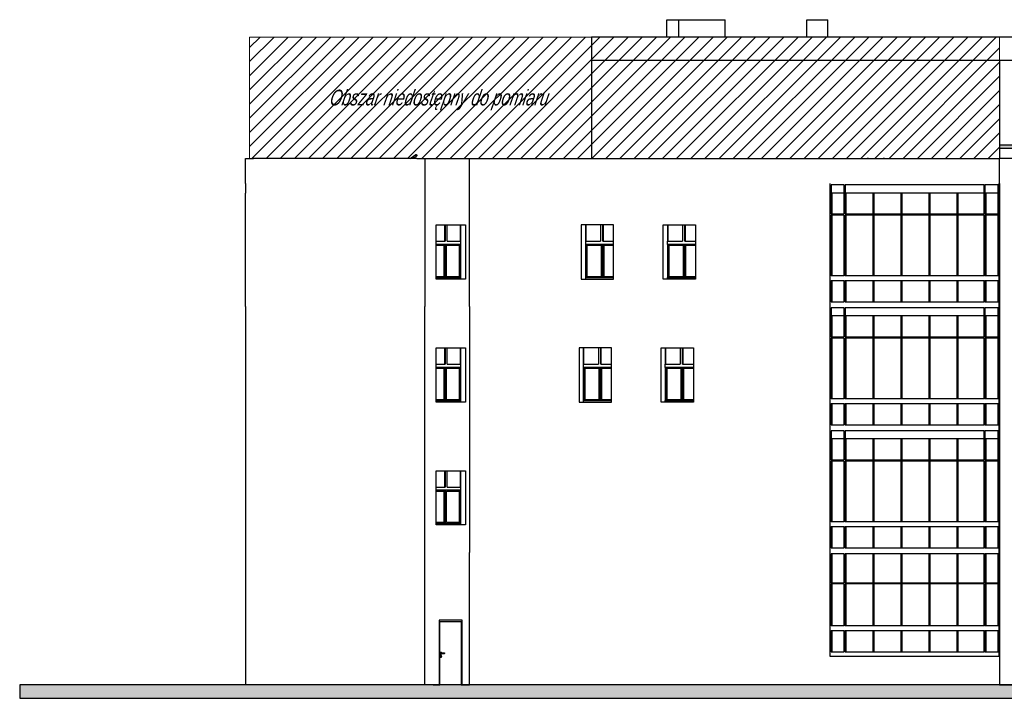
# Model space of a CAD drawing. Header units: millimetres. Extents: x -175445 to -20415, y -559200 to 231527.
# Tile 1 of 256: x -162998 to -131773, y -559200 to -537671. Entities that reach past the tile are written whole.
import ezdxf
from ezdxf import colors
from ezdxf.entities.mleader import LeaderData, LeaderLine
from ezdxf.math import Vec2, Vec3

# ---------------------------------------------------------------- set-up
doc = ezdxf.new("R2010")
doc.units = ezdxf.units.MM
doc.header["$MEASUREMENT"] = 0
doc.layers.add('Linia', color=7, linetype='Continuous')
doc.layers.add('Wypełnienie', color=7, linetype='Continuous')
doc.layers.add('PAB - opisy ogólne', color=7, linetype='Continuous', lineweight=18)
doc.layers.add('PAB - widokowe', color=7, linetype='Continuous', lineweight=18)
doc.styles.add('ROMANS-ITALIC', font='ariali.ttf', dxfattribs={"width": 0.7, "oblique": 12})

msp = doc.modelspace()

# ---------------------------------------------------------------- hatches: boundary and pattern name
at = {"layer": 'PAB - widokowe'}
h = msp.add_hatch(dxfattribs=at)
h.set_pattern_fill('ANSI31', color=253, scale=100)
h.set_pattern_definition([(45, (-343413.76, -864105.1), (-224.5064, 224.5064), [])])
h.paths.add_polyline_path([(-131926.804, -538221.482), (-155709.287, -538221.482), (-155709.287, -542071.482), (-131926.804, -542071.482)])
at = {"layer": 'Wypełnienie', "linetype": 'Continuous', "lineweight": 0}
h = msp.add_hatch(color=255, dxfattribs=at)
h.paths.add_polyline_path([(-126581.848, -541754.203), (-126581.848, -541636.661), (-57936.798, -541636.661), (-57936.798, -541754.203)])
h.paths.add_polyline_path([(-131418.329, -541636.661), (-126581.848, -541636.661), (-126581.848, -541754.203), (-131418.329, -541754.203)])
h.paths.add_polyline_path([(-131418.329, -541754.203), (-131926.804, -541754.203), (-131926.804, -541636.661), (-131418.329, -541636.661)])
at = {"layer": 'Wypełnienie', "linetype": 'Continuous'}
msp.add_hatch(color=256, dxfattribs=at).paths.add_polyline_path([(-52910.059, -558771.482), (-162997.877, -558771.482), (-162997.877, -559199.779), (-52910.059, -559199.779)])

# ---------------------------------------------------------------- linework, layer by layer
at = {"layer": 'Linia'}
for p, q in [((-142471.868, -537671.482), (-142095.412, -537671.482)), ((-142471.868, -538221.482), (-142471.868, -537671.482)), ((-142095.412, -537671.482), (-140625.412, -537671.482)), ((-142095.412, -538221.482), (-142095.412, -537671.482)), ((-140625.412, -538221.482), (-140625.412, -537671.482)), ((-138036.848, -537671.482), (-137366.848, -537671.482)), ((-138036.848, -538221.482), (-138036.848, -537671.482)), ((-137366.848, -538221.482), (-137366.848, -537671.482)), ((-132329.245, -538221.482), (-144865.393, -538221.482)), ((-144865.393, -538221.482), (-144865.393, -538671.482)), ((-86906.849, -538221.482), (-132329.245, -538221.482)), ((-144865.393, -538671.482), (-144865.393, -538971.482)), ((-132329.245, -538971.482), (-144865.393, -538971.482)), ((-86906.849, -538971.482), (-132329.245, -538971.482)), ((-150611.575, -542071.482), (-150507.197, -542000.824)), ((-150494.876, -542021.482), (-150531.807, -542021.482)), ((-150531.807, -542071.482), (-150531.807, -542021.482)), ((-150507.197, -542000.824), (-150433.336, -541950.824)), ((-150489.362, -542021.482), (-150494.876, -542021.482)), ((-150494.876, -542071.482), (-150494.876, -542021.482)), ((-150468.309, -542034.877), (-150405.178, -541992.141)), ((-150454.429, -542071.482), (-150454.429, -542025.481)), ((-150437.987, -541962.925), (-150437.013, -541955.671)), ((-150436.11, -541971.482), (-150437.987, -541962.925)), ((-150437.013, -541955.671), (-150433.336, -541950.824)), ((-150431.667, -541980.039), (-150436.11, -541971.482)), ((-150433.336, -541950.824), (-150427.515, -541949.122)), ((-150425.335, -541987.294), (-150431.667, -541980.039)), ((-150427.515, -541949.122), (-150420.437, -541950.824)), ((-150418.077, -541992.141), (-150425.335, -541987.294)), ((-150420.437, -541950.824), (-150413.179, -541955.671)), ((-150410.999, -541993.843), (-150418.077, -541992.141)), ((-150413.179, -541955.671), (-150406.846, -541962.925)), ((-150405.178, -541992.141), (-150410.999, -541993.843)), ((-150406.846, -541962.925), (-150402.403, -541971.482)), ((-150401.5, -541987.294), (-150405.178, -541992.141)), ((-150402.403, -541971.482), (-150400.526, -541980.039)), ((-150400.526, -541980.039), (-150401.5, -541987.294)), ((-155834.851, -542071.482), (-155583.723, -542071.482)), ((-155834.851, -542871.482), (-155834.851, -542071.482)), ((-150398.845, -542071.482), (-155583.723, -542071.482)), ((-150398.845, -542071.482), (-150147.717, -542071.482)), ((-150147.717, -542071.482), (-148729.479, -542071.482)), ((-150147.717, -542071.482), (-150147.717, -542871.482)), ((-148729.479, -542871.482), (-148729.479, -542071.482)), ((-148729.479, -542071.482), (-131926.804, -542071.482)), ((-131926.804, -542871.482), (-131926.804, -542071.482)), ((-130636.849, -542071.482), (-131926.804, -542071.482)), ((-155834.851, -542871.482), (-155834.851, -543171.482)), ((-150147.717, -542871.482), (-150147.717, -543171.482)), ((-148729.479, -546771.482), (-148729.479, -542871.482)), ((-137298.021, -542911.482), (-137298.021, -542871.482)), ((-137298.021, -546621.482), (-137298.021, -542911.482)), ((-137268.476, -542911.482), (-137268.476, -543831.482)), ((-136854.854, -542911.482), (-137268.476, -542911.482)), ((-136854.854, -543831.482), (-136854.854, -542911.482)), ((-136825.31, -542911.482), (-136825.31, -543831.482)), ((-132415.803, -542911.482), (-136825.31, -542911.482)), ((-132415.803, -543831.482), (-132415.803, -542911.482)), ((-132386.259, -542911.482), (-132386.259, -543831.482)), ((-131972.637, -542911.482), (-132386.259, -542911.482)), ((-131972.637, -543831.482), (-131972.637, -542911.482)), ((-131943.093, -542871.482), (-131943.093, -542911.482)), ((-131943.093, -542911.482), (-131943.093, -546621.482)), ((-131942.926, -542911.482), (-131943.093, -542911.482)), ((-131926.804, -542871.482), (-131926.804, -543171.482)), ((-155832.459, -546771.482), (-155832.459, -543171.482)), ((-150145.156, -543171.482), (-150147.717, -543171.482)), ((-150145.156, -543171.482), (-150145.156, -546771.482)), ((-136854.854, -543171.482), (-137264.401, -543171.482)), ((-137228.029, -543831.482), (-137228.029, -543171.482)), ((-132415.803, -543171.482), (-136821.235, -543171.482)), ((-136784.862, -543831.482), (-136784.862, -543171.482)), ((-135940.911, -543171.482), (-135940.911, -543831.482)), ((-135918.753, -543831.482), (-135918.753, -543171.482)), ((-135898.529, -543831.482), (-135898.529, -543171.482)), ((-135054.578, -543171.482), (-135054.578, -543831.482)), ((-135032.42, -543831.482), (-135032.42, -543171.482)), ((-135012.196, -543831.482), (-135012.196, -543171.482)), ((-134168.245, -543171.482), (-134168.245, -543831.482)), ((-134146.087, -543831.482), (-134146.087, -543171.482)), ((-134125.863, -543831.482), (-134125.863, -543171.482)), ((-133281.912, -543171.482), (-133281.912, -543831.482)), ((-133259.754, -543831.482), (-133259.754, -543171.482)), ((-133239.53, -543831.482), (-133239.53, -543171.482)), ((-131972.637, -543171.482), (-132382.184, -543171.482)), ((-132345.811, -543831.482), (-132345.811, -543171.482)), ((-131926.804, -543171.482), (-131926.809, -546771.482)), ((-137268.476, -543831.482), (-136854.854, -543831.482)), ((-136854.854, -543871.482), (-137268.476, -543871.482)), ((-137268.476, -543871.482), (-137268.476, -545796.482)), ((-137228.029, -545796.482), (-137228.029, -543871.482)), ((-136854.854, -545796.482), (-136854.854, -543871.482)), ((-136825.31, -543831.482), (-132415.803, -543831.482)), ((-132415.803, -543871.482), (-136825.31, -543871.482)), ((-136825.31, -543871.482), (-136825.31, -545796.482)), ((-136784.862, -545796.482), (-136784.862, -543871.482)), ((-135940.911, -543871.482), (-135940.911, -545796.482)), ((-135918.753, -545796.482), (-135918.753, -543871.482)), ((-135898.529, -545796.482), (-135898.529, -543871.482)), ((-135054.578, -543871.482), (-135054.578, -545796.482)), ((-135032.42, -545796.482), (-135032.42, -543871.482)), ((-135012.196, -545796.482), (-135012.196, -543871.482)), ((-134168.245, -543871.482), (-134168.245, -545796.482)), ((-134146.087, -545796.482), (-134146.087, -543871.482)), ((-134125.863, -545796.482), (-134125.863, -543871.482)), ((-133281.912, -543871.482), (-133281.912, -545796.482)), ((-133259.754, -545796.482), (-133259.754, -543871.482)), ((-133239.53, -545796.482), (-133239.53, -543871.482)), ((-132415.803, -545796.482), (-132415.803, -543871.482)), ((-132386.259, -543831.482), (-131972.637, -543831.482)), ((-131972.637, -543871.482), (-132386.259, -543871.482)), ((-132386.259, -543871.482), (-132386.259, -545796.482)), ((-132345.811, -545796.482), (-132345.811, -543871.482)), ((-131972.637, -545796.482), (-131972.637, -543871.482)), ((-149794.608, -545901.482), (-149794.608, -544181.482)), ((-149794.608, -544181.482), (-148857.564, -544181.482)), ((-149518.594, -544701.482), (-149518.594, -544181.482)), ((-149507.515, -544181.482), (-149507.515, -544701.482)), ((-149440.101, -544701.482), (-149440.101, -544181.482)), ((-149016.365, -544701.482), (-149016.365, -544181.482)), ((-149005.286, -544701.482), (-149005.286, -544181.482)), ((-148857.564, -544181.482), (-148857.564, -545901.482)), ((-145190.298, -544181.482), (-145190.298, -545901.482)), ((-144163.628, -544181.482), (-145190.298, -544181.482)), ((-145055.471, -544181.482), (-145055.471, -544701.482)), ((-145045.359, -544181.482), (-145045.359, -544701.482)), ((-144579.067, -544181.482), (-144579.067, -544701.482)), ((-144505.206, -544701.482), (-144505.206, -544181.482)), ((-144495.094, -544181.482), (-144495.094, -544701.482)), ((-144163.628, -545901.482), (-144163.628, -544181.482)), ((-142590.387, -544181.482), (-141563.718, -544181.482)), ((-142590.387, -545901.482), (-142590.387, -544181.482)), ((-142455.561, -544181.482), (-142455.561, -544701.482)), ((-142445.449, -544181.482), (-142445.449, -544701.482)), ((-141979.157, -544181.482), (-141979.157, -544701.482)), ((-141905.296, -544701.482), (-141905.296, -544181.482)), ((-141895.184, -544181.482), (-141895.184, -544701.482)), ((-141563.718, -544181.482), (-141563.718, -545901.482)), ((-149794.608, -544701.482), (-149507.515, -544701.482)), ((-149005.286, -544801.482), (-149794.608, -544801.482)), ((-149794.608, -544826.482), (-149525.98, -544826.482)), ((-149537.059, -545826.482), (-149537.059, -544826.482)), ((-149525.98, -544826.482), (-149525.98, -545826.482)), ((-149492.273, -544826.482), (-149492.273, -544801.482)), ((-149492.273, -545826.482), (-149492.273, -544826.482)), ((-149458.567, -545826.482), (-149458.567, -544826.482)), ((-149458.567, -544826.482), (-149040.605, -544826.482)), ((-149440.101, -544701.482), (-149005.286, -544701.482)), ((-149051.684, -545826.482), (-149051.684, -544826.482)), ((-149040.605, -544826.482), (-149040.605, -545826.482)), ((-149023.751, -545851.482), (-149023.751, -544801.482)), ((-149005.286, -544801.482), (-149005.286, -544701.482)), ((-149005.286, -545851.482), (-149005.286, -544801.482)), ((-145055.471, -544701.482), (-144579.067, -544701.482)), ((-145055.471, -544701.482), (-145055.471, -544801.482)), ((-145055.471, -544801.482), (-145055.471, -545851.482)), ((-144163.628, -544801.482), (-145055.471, -544801.482)), ((-145038.618, -545851.482), (-145038.618, -544801.482)), ((-145020.153, -545826.482), (-145020.153, -544826.482)), ((-145020.153, -544826.482), (-144562.214, -544826.482)), ((-145010.041, -544826.482), (-145010.041, -545826.482)), ((-144562.214, -544826.482), (-144562.214, -545826.482)), ((-144525.283, -544801.482), (-144525.283, -544826.482)), ((-144525.283, -544826.482), (-144525.283, -545826.482)), ((-144505.206, -544701.482), (-144163.628, -544701.482)), ((-144488.353, -545826.482), (-144488.353, -544826.482)), ((-144488.353, -544826.482), (-144163.628, -544826.482)), ((-144478.241, -544826.482), (-144478.241, -545826.482)), ((-142455.561, -544701.482), (-141979.157, -544701.482)), ((-142455.561, -544801.482), (-142455.561, -544701.482)), ((-142455.561, -544801.482), (-142455.561, -545851.482)), ((-141563.718, -544801.482), (-142455.561, -544801.482)), ((-142438.708, -545851.482), (-142438.708, -544801.482)), ((-142420.242, -545826.482), (-142420.242, -544826.482)), ((-142420.242, -544826.482), (-141962.304, -544826.482)), ((-142410.131, -544826.482), (-142410.131, -545826.482)), ((-141962.304, -544826.482), (-141962.304, -545826.482)), ((-141925.373, -544801.482), (-141925.373, -544826.482)), ((-141925.373, -544826.482), (-141925.373, -545826.482)), ((-141905.296, -544701.482), (-141563.718, -544701.482)), ((-141888.443, -545826.482), (-141888.443, -544826.482)), ((-141888.443, -544826.482), (-141563.718, -544826.482)), ((-141878.331, -544826.482), (-141878.331, -545826.482)), ((-136854.854, -545796.482), (-137268.476, -545796.482)), ((-132415.803, -545796.482), (-136825.31, -545796.482)), ((-131972.637, -545796.482), (-132386.259, -545796.482)), ((-149525.98, -545826.482), (-149794.608, -545826.482)), ((-149794.608, -545851.482), (-149005.286, -545851.482)), ((-148857.564, -545901.482), (-149794.608, -545901.482)), ((-149492.273, -545851.482), (-149492.273, -545826.482)), ((-149040.605, -545826.482), (-149458.567, -545826.482)), ((-149005.286, -545901.482), (-149005.286, -545851.482)), ((-145190.298, -545901.482), (-144163.628, -545901.482)), ((-145055.471, -545851.482), (-144163.628, -545851.482)), ((-145055.471, -545851.482), (-145055.471, -545901.482)), ((-144562.214, -545826.482), (-145020.153, -545826.482)), ((-144525.283, -545826.482), (-144525.283, -545851.482)), ((-144163.628, -545826.482), (-144488.353, -545826.482)), ((-141563.718, -545901.482), (-142590.387, -545901.482)), ((-142455.561, -545851.482), (-141563.718, -545851.482)), ((-142455.561, -545901.482), (-142455.561, -545851.482)), ((-141962.304, -545826.482), (-142420.242, -545826.482)), ((-141925.373, -545826.482), (-141925.373, -545851.482)), ((-141563.718, -545826.482), (-141888.443, -545826.482)), ((-137268.476, -545946.482), (-136854.854, -545946.482)), ((-137268.476, -545946.482), (-137268.476, -546621.482)), ((-137228.029, -546621.482), (-137228.029, -545946.482)), ((-136854.854, -546621.482), (-136854.854, -545946.482)), ((-136825.31, -545946.482), (-132415.803, -545946.482)), ((-136825.31, -545946.482), (-136825.31, -546621.482)), ((-136784.862, -546621.482), (-136784.862, -545946.482)), ((-135940.911, -545946.482), (-135940.911, -546621.482)), ((-135918.753, -546621.482), (-135918.753, -545946.482)), ((-135898.529, -546621.482), (-135898.529, -545946.482)), ((-135054.578, -545946.482), (-135054.578, -546621.482)), ((-135032.42, -546621.482), (-135032.42, -545946.482)), ((-135012.196, -546621.482), (-135012.196, -545946.482)), ((-134168.245, -545946.482), (-134168.245, -546621.482)), ((-134146.087, -546621.482), (-134146.087, -545946.482)), ((-134125.863, -546621.482), (-134125.863, -545946.482)), ((-133281.912, -545946.482), (-133281.912, -546621.482)), ((-133259.754, -546621.482), (-133259.754, -545946.482)), ((-133239.53, -546621.482), (-133239.53, -545946.482)), ((-132415.803, -546621.482), (-132415.803, -545946.482)), ((-132386.259, -545946.482), (-131972.637, -545946.482)), ((-132386.259, -545946.482), (-132386.259, -546621.482)), ((-132345.811, -546621.482), (-132345.811, -545946.482)), ((-131972.637, -546621.482), (-131972.637, -545946.482)), ((-137298.021, -546771.482), (-137298.021, -546621.482)), ((-137268.476, -546621.482), (-136854.854, -546621.482)), ((-136825.31, -546621.482), (-132415.803, -546621.482)), ((-132386.259, -546621.482), (-131972.637, -546621.482)), ((-131943.093, -546621.482), (-131943.093, -546771.482)), ((-155832.459, -546771.482), (-155832.459, -550671.482)), ((-150145.156, -550671.482), (-150145.156, -546771.482)), ((-148729.479, -546771.482), (-148729.479, -550671.482)), ((-137298.027, -546811.482), (-137298.027, -546771.482)), ((-137298.027, -550521.482), (-137298.027, -546811.482)), ((-137268.483, -546811.482), (-137268.483, -547731.482)), ((-136854.861, -546811.482), (-137268.483, -546811.482)), ((-136854.861, -547731.482), (-136854.861, -546811.482)), ((-136825.317, -546811.482), (-136825.317, -547731.482)), ((-132415.81, -546811.482), (-136825.317, -546811.482)), ((-132415.81, -547731.482), (-132415.81, -546811.482)), ((-132386.266, -546811.482), (-132386.266, -547731.482)), ((-131972.644, -546811.482), (-132386.266, -546811.482)), ((-131972.644, -547731.482), (-131972.644, -546811.482)), ((-131943.099, -546771.482), (-131943.099, -546811.482)), ((-131943.099, -546811.482), (-131943.099, -550521.482)), ((-131938.813, -546811.482), (-131943.099, -546811.482)), ((-131926.809, -546771.482), (-131943.093, -546771.482)), ((-131926.804, -546771.482), (-131926.804, -547071.482)), ((-136854.861, -547071.482), (-137264.408, -547071.482)), ((-137228.035, -547731.482), (-137228.035, -547071.482)), ((-132415.81, -547071.482), (-136821.242, -547071.482)), ((-136784.869, -547731.482), (-136784.869, -547071.482)), ((-135940.918, -547071.482), (-135940.918, -547731.482)), ((-135918.76, -547731.482), (-135918.76, -547071.482)), ((-135898.536, -547731.482), (-135898.536, -547071.482)), ((-135054.585, -547071.482), (-135054.585, -547731.482)), ((-135032.427, -547731.482), (-135032.427, -547071.482)), ((-135012.203, -547731.482), (-135012.203, -547071.482)), ((-134168.252, -547071.482), (-134168.252, -547731.482)), ((-134146.094, -547731.482), (-134146.094, -547071.482)), ((-134125.87, -547731.482), (-134125.87, -547071.482)), ((-133281.919, -547071.482), (-133281.919, -547731.482)), ((-133259.761, -547731.482), (-133259.761, -547071.482)), ((-133239.537, -547731.482), (-133239.537, -547071.482)), ((-131972.644, -547071.482), (-132382.191, -547071.482)), ((-132345.818, -547731.482), (-132345.818, -547071.482)), ((-131926.804, -547071.482), (-131939.024, -547071.482)), ((-131926.804, -547071.482), (-131926.809, -550671.482)), ((-137268.483, -547731.482), (-136854.861, -547731.482)), ((-136854.861, -547771.482), (-137268.483, -547771.482)), ((-137268.483, -547771.482), (-137268.483, -549696.482)), ((-137228.035, -549696.482), (-137228.035, -547771.482)), ((-136854.861, -549696.482), (-136854.861, -547771.482)), ((-136825.317, -547731.482), (-132415.81, -547731.482)), ((-132415.81, -547771.482), (-136825.317, -547771.482)), ((-136825.317, -547771.482), (-136825.317, -549696.482)), ((-136784.869, -549696.482), (-136784.869, -547771.482)), ((-135940.918, -547771.482), (-135940.918, -549696.482)), ((-135918.76, -549696.482), (-135918.76, -547771.482)), ((-135898.536, -549696.482), (-135898.536, -547771.482)), ((-135054.585, -547771.482), (-135054.585, -549696.482)), ((-135032.427, -549696.482), (-135032.427, -547771.482)), ((-135012.203, -549696.482), (-135012.203, -547771.482)), ((-134168.252, -547771.482), (-134168.252, -549696.482)), ((-134146.094, -549696.482), (-134146.094, -547771.482)), ((-134125.87, -549696.482), (-134125.87, -547771.482)), ((-133281.919, -547771.482), (-133281.919, -549696.482)), ((-133259.761, -549696.482), (-133259.761, -547771.482)), ((-133239.537, -549696.482), (-133239.537, -547771.482)), ((-132415.81, -549696.482), (-132415.81, -547771.482)), ((-132386.266, -547731.482), (-131972.644, -547731.482)), ((-131972.644, -547771.482), (-132386.266, -547771.482)), ((-132386.266, -547771.482), (-132386.266, -549696.482)), ((-132345.818, -549696.482), (-132345.818, -547771.482)), ((-131972.644, -549696.482), (-131972.644, -547771.482)), ((-149794.608, -549801.482), (-149794.608, -548081.482)), ((-149794.608, -548081.482), (-148857.564, -548081.482)), ((-149518.594, -548601.482), (-149518.594, -548081.482)), ((-149507.515, -548081.482), (-149507.515, -548601.482)), ((-149440.101, -548601.482), (-149440.101, -548081.482)), ((-149016.365, -548601.482), (-149016.365, -548081.482)), ((-149005.286, -548601.482), (-149005.286, -548081.482)), ((-148857.564, -548081.482), (-148857.564, -549801.482)), ((-145258.546, -548081.482), (-145258.546, -549801.482)), ((-144231.877, -548081.482), (-145258.546, -548081.482)), ((-145123.72, -548081.482), (-145123.72, -548601.482)), ((-145113.608, -548081.482), (-145113.608, -548601.482)), ((-144647.316, -548081.482), (-144647.316, -548601.482)), ((-144573.455, -548601.482), (-144573.455, -548081.482)), ((-144563.343, -548081.482), (-144563.343, -548601.482)), ((-144231.877, -549801.482), (-144231.877, -548081.482)), ((-142658.636, -548081.482), (-141631.967, -548081.482)), ((-142658.636, -549801.482), (-142658.636, -548081.482)), ((-142523.81, -548081.482), (-142523.81, -548601.482)), ((-142513.698, -548081.482), (-142513.698, -548601.482)), ((-142047.406, -548081.482), (-142047.406, -548601.482)), ((-141973.545, -548601.482), (-141973.545, -548081.482)), ((-141963.433, -548081.482), (-141963.433, -548601.482)), ((-141631.967, -548081.482), (-141631.967, -549801.482)), ((-149794.608, -548601.482), (-149507.515, -548601.482)), ((-149440.101, -548601.482), (-149005.286, -548601.482)), ((-149005.286, -548701.482), (-149005.286, -548601.482)), ((-145123.72, -548601.482), (-144647.316, -548601.482)), ((-145123.72, -548601.482), (-145123.72, -548701.482)), ((-144573.455, -548601.482), (-144231.877, -548601.482)), ((-142523.81, -548601.482), (-142047.406, -548601.482)), ((-142523.81, -548701.482), (-142523.81, -548601.482)), ((-141973.545, -548601.482), (-141631.967, -548601.482)), ((-149005.286, -548701.482), (-149794.608, -548701.482)), ((-149794.608, -548726.482), (-149525.98, -548726.482)), ((-149537.059, -549726.482), (-149537.059, -548726.482)), ((-149525.98, -548726.482), (-149525.98, -549726.482)), ((-149492.273, -548726.482), (-149492.273, -548701.482)), ((-149492.273, -549726.482), (-149492.273, -548726.482)), ((-149458.567, -549726.482), (-149458.567, -548726.482)), ((-149458.567, -548726.482), (-149040.605, -548726.482)), ((-149051.684, -549726.482), (-149051.684, -548726.482)), ((-149040.605, -548726.482), (-149040.605, -549726.482)), ((-149023.751, -549751.482), (-149023.751, -548701.482)), ((-149005.286, -549751.482), (-149005.286, -548701.482)), ((-145123.72, -548701.482), (-145123.72, -549751.482)), ((-144231.877, -548701.482), (-145123.72, -548701.482)), ((-145106.867, -549751.482), (-145106.867, -548701.482)), ((-145088.401, -549726.482), (-145088.401, -548726.482)), ((-145088.401, -548726.482), (-144630.463, -548726.482)), ((-145078.29, -548726.482), (-145078.29, -549726.482)), ((-144630.463, -548726.482), (-144630.463, -549726.482)), ((-144593.532, -548701.482), (-144593.532, -548726.482)), ((-144593.532, -548726.482), (-144593.532, -549726.482)), ((-144556.602, -549726.482), (-144556.602, -548726.482)), ((-144556.602, -548726.482), (-144231.877, -548726.482)), ((-144546.49, -548726.482), (-144546.49, -549726.482)), ((-142523.81, -548701.482), (-142523.81, -549751.482)), ((-141631.967, -548701.482), (-142523.81, -548701.482)), ((-142506.957, -549751.482), (-142506.957, -548701.482)), ((-142488.491, -549726.482), (-142488.491, -548726.482)), ((-142488.491, -548726.482), (-142030.553, -548726.482)), ((-142478.379, -548726.482), (-142478.379, -549726.482)), ((-142030.553, -548726.482), (-142030.553, -549726.482)), ((-141993.622, -548701.482), (-141993.622, -548726.482)), ((-141993.622, -548726.482), (-141993.622, -549726.482)), ((-141956.692, -549726.482), (-141956.692, -548726.482)), ((-141956.692, -548726.482), (-141631.967, -548726.482)), ((-141946.58, -548726.482), (-141946.58, -549726.482)), ((-149525.98, -549726.482), (-149794.608, -549726.482)), ((-149794.608, -549751.482), (-149005.286, -549751.482)), ((-148857.564, -549801.482), (-149794.608, -549801.482)), ((-149492.273, -549751.482), (-149492.273, -549726.482)), ((-149040.605, -549726.482), (-149458.567, -549726.482)), ((-149005.286, -549801.482), (-149005.286, -549751.482)), ((-145258.546, -549801.482), (-144231.877, -549801.482)), ((-145123.72, -549751.482), (-144231.877, -549751.482)), ((-145123.72, -549751.482), (-145123.72, -549801.482)), ((-144630.463, -549726.482), (-145088.401, -549726.482)), ((-144593.532, -549726.482), (-144593.532, -549751.482)), ((-144231.877, -549726.482), (-144556.602, -549726.482)), ((-141631.967, -549801.482), (-142658.636, -549801.482)), ((-142523.81, -549751.482), (-141631.967, -549751.482)), ((-142523.81, -549801.482), (-142523.81, -549751.482)), ((-142030.553, -549726.482), (-142488.491, -549726.482)), ((-141993.622, -549726.482), (-141993.622, -549751.482)), ((-141631.967, -549726.482), (-141956.692, -549726.482)), ((-136854.861, -549696.482), (-137268.483, -549696.482)), ((-137268.483, -549846.482), (-136854.861, -549846.482)), ((-137268.483, -549846.482), (-137268.483, -550521.482)), ((-137228.035, -550521.482), (-137228.035, -549846.482)), ((-136854.861, -550521.482), (-136854.861, -549846.482)), ((-132415.81, -549696.482), (-136825.317, -549696.482)), ((-136825.317, -549846.482), (-132415.81, -549846.482)), ((-136825.317, -549846.482), (-136825.317, -550521.482)), ((-136784.869, -550521.482), (-136784.869, -549846.482)), ((-135940.918, -549846.482), (-135940.918, -550521.482)), ((-135918.76, -550521.482), (-135918.76, -549846.482)), ((-135898.536, -550521.482), (-135898.536, -549846.482)), ((-135054.585, -549846.482), (-135054.585, -550521.482)), ((-135032.427, -550521.482), (-135032.427, -549846.482)), ((-135012.203, -550521.482), (-135012.203, -549846.482)), ((-134168.252, -549846.482), (-134168.252, -550521.482)), ((-134146.094, -550521.482), (-134146.094, -549846.482)), ((-134125.87, -550521.482), (-134125.87, -549846.482)), ((-134125.87, -549846.482), (-133281.919, -549846.482)), ((-133281.919, -549846.482), (-133281.919, -550521.482)), ((-133259.761, -550521.482), (-133259.761, -549846.482)), ((-133239.537, -550521.482), (-133239.537, -549846.482)), ((-133239.537, -549846.482), (-132415.81, -549846.482)), ((-132415.81, -550521.482), (-132415.81, -549846.482)), ((-131972.644, -549696.482), (-132386.266, -549696.482)), ((-132386.266, -549846.482), (-131972.644, -549846.482)), ((-132386.266, -549846.482), (-132386.266, -550521.482)), ((-132345.818, -550521.482), (-132345.818, -549846.482)), ((-131972.644, -550521.482), (-131972.644, -549846.482)), ((-155832.459, -550671.482), (-155832.459, -554571.482)), ((-150145.156, -554571.482), (-150145.156, -550671.482)), ((-148729.479, -550671.482), (-148729.479, -554571.482)), ((-137298.027, -550671.482), (-137298.027, -550521.482)), ((-137298.027, -550711.482), (-137298.027, -550671.482)), ((-137298.027, -554421.482), (-137298.027, -550711.482)), ((-137268.483, -550521.482), (-136854.861, -550521.482)), ((-137268.483, -550711.482), (-137268.483, -551631.482)), ((-136854.861, -550711.482), (-137268.483, -550711.482)), ((-136854.861, -551631.482), (-136854.861, -550711.482)), ((-136825.317, -550521.482), (-132415.81, -550521.482)), ((-136825.317, -550711.482), (-136825.317, -551631.482)), ((-132415.81, -550711.482), (-136825.317, -550711.482)), ((-132415.81, -551631.482), (-132415.81, -550711.482)), ((-132386.266, -550521.482), (-131972.644, -550521.482)), ((-132386.266, -550711.482), (-132386.266, -551631.482)), ((-131972.644, -550711.482), (-132386.266, -550711.482)), ((-131972.644, -551631.482), (-131972.644, -550711.482)), ((-131943.099, -550521.482), (-131943.099, -550671.482)), ((-131943.099, -550671.482), (-131926.809, -550671.482)), ((-131943.099, -550671.482), (-131943.099, -550711.482)), ((-131943.099, -550711.482), (-131943.099, -554421.482)), ((-131942.932, -550711.482), (-131943.099, -550711.482)), ((-131926.804, -550671.482), (-131926.804, -550971.482)), ((-136854.861, -550971.482), (-137264.408, -550971.482)), ((-137228.035, -551631.482), (-137228.035, -550971.482)), ((-132415.81, -550971.482), (-136821.242, -550971.482)), ((-136784.869, -551631.482), (-136784.869, -550971.482)), ((-135940.918, -550971.482), (-135940.918, -551631.482)), ((-135918.76, -551631.482), (-135918.76, -550971.482)), ((-135898.536, -551631.482), (-135898.536, -550971.482)), ((-135054.585, -550971.482), (-135054.585, -551631.482)), ((-135032.427, -551631.482), (-135032.427, -550971.482)), ((-135012.203, -551631.482), (-135012.203, -550971.482)), ((-134168.252, -550971.482), (-134168.252, -551631.482)), ((-134146.094, -551631.482), (-134146.094, -550971.482)), ((-134125.87, -551631.482), (-134125.87, -550971.482)), ((-133281.919, -550971.482), (-133281.919, -551631.482)), ((-133259.761, -551631.482), (-133259.761, -550971.482)), ((-133239.537, -551631.482), (-133239.537, -550971.482)), ((-131972.644, -550971.482), (-132382.191, -550971.482)), ((-132345.818, -551631.482), (-132345.818, -550971.482)), ((-131926.804, -550971.482), (-131926.809, -554571.482)), ((-137268.483, -551631.482), (-136854.861, -551631.482)), ((-136854.861, -551671.482), (-137268.483, -551671.482)), ((-137268.483, -551671.482), (-137268.483, -553596.482)), ((-137228.035, -553596.482), (-137228.035, -551671.482)), ((-136854.861, -553596.482), (-136854.861, -551671.482)), ((-136825.317, -551631.482), (-132415.81, -551631.482)), ((-132415.81, -551671.482), (-136825.317, -551671.482)), ((-136825.317, -551671.482), (-136825.317, -553596.482)), ((-136784.869, -553596.482), (-136784.869, -551671.482)), ((-135940.918, -551671.482), (-135940.918, -553596.482)), ((-135918.76, -553596.482), (-135918.76, -551671.482)), ((-135898.536, -553596.482), (-135898.536, -551671.482)), ((-135054.585, -551671.482), (-135054.585, -553596.482)), ((-135032.427, -553596.482), (-135032.427, -551671.482)), ((-135012.203, -553596.482), (-135012.203, -551671.482)), ((-134168.252, -551671.482), (-134168.252, -553596.482)), ((-134146.094, -553596.482), (-134146.094, -551671.482)), ((-134125.87, -553596.482), (-134125.87, -551671.482)), ((-133281.919, -551671.482), (-133281.919, -553596.482)), ((-133259.761, -553596.482), (-133259.761, -551671.482)), ((-133239.537, -553596.482), (-133239.537, -551671.482)), ((-132415.81, -553596.482), (-132415.81, -551671.482)), ((-132386.266, -551631.482), (-131972.644, -551631.482)), ((-131972.644, -551671.482), (-132386.266, -551671.482)), ((-132386.266, -551671.482), (-132386.266, -553596.482)), ((-132345.818, -553596.482), (-132345.818, -551671.482)), ((-131972.644, -553596.482), (-131972.644, -551671.482)), ((-149794.608, -553701.482), (-149794.608, -551981.482)), ((-149794.608, -551981.482), (-148857.564, -551981.482)), ((-149518.594, -552501.482), (-149518.594, -551981.482)), ((-149507.515, -551981.482), (-149507.515, -552501.482)), ((-149440.101, -552501.482), (-149440.101, -551981.482)), ((-149016.365, -552501.482), (-149016.365, -551981.482)), ((-149005.286, -552501.482), (-149005.286, -551981.482)), ((-148857.564, -551981.482), (-148857.564, -553701.482)), ((-149794.608, -552501.482), (-149507.515, -552501.482)), ((-149005.286, -552601.482), (-149794.608, -552601.482)), ((-149794.608, -552626.482), (-149525.98, -552626.482)), ((-149537.059, -553626.482), (-149537.059, -552626.482)), ((-149525.98, -552626.482), (-149525.98, -553626.482)), ((-149492.273, -552626.482), (-149492.273, -552601.482)), ((-149492.273, -553626.482), (-149492.273, -552626.482)), ((-149458.567, -553626.482), (-149458.567, -552626.482)), ((-149458.567, -552626.482), (-149040.605, -552626.482)), ((-149440.101, -552501.482), (-149005.286, -552501.482)), ((-149051.684, -553626.482), (-149051.684, -552626.482)), ((-149040.605, -552626.482), (-149040.605, -553626.482)), ((-149023.751, -553651.482), (-149023.751, -552601.482)), ((-149005.286, -552601.482), (-149005.286, -552501.482)), ((-149005.286, -553651.482), (-149005.286, -552601.482)), ((-136854.861, -553596.482), (-137268.483, -553596.482)), ((-132415.81, -553596.482), (-136825.317, -553596.482)), ((-131972.644, -553596.482), (-132386.266, -553596.482)), ((-149525.98, -553626.482), (-149794.608, -553626.482)), ((-149794.608, -553651.482), (-149005.286, -553651.482)), ((-148857.564, -553701.482), (-149794.608, -553701.482)), ((-149492.273, -553651.482), (-149492.273, -553626.482)), ((-149040.605, -553626.482), (-149458.567, -553626.482)), ((-149005.286, -553701.482), (-149005.286, -553651.482)), ((-137268.483, -553746.482), (-136854.861, -553746.482)), ((-137268.483, -553746.482), (-137268.483, -554421.482)), ((-137228.035, -554421.482), (-137228.035, -553746.482)), ((-136854.861, -554421.482), (-136854.861, -553746.482)), ((-136825.317, -553746.482), (-132415.81, -553746.482)), ((-136825.317, -553746.482), (-136825.317, -554421.482)), ((-136784.869, -554421.482), (-136784.869, -553746.482)), ((-135940.918, -553746.482), (-135940.918, -554421.482)), ((-135918.76, -554421.482), (-135918.76, -553746.482)), ((-135898.536, -554421.482), (-135898.536, -553746.482)), ((-135054.585, -553746.482), (-135054.585, -554421.482)), ((-135032.427, -554421.482), (-135032.427, -553746.482)), ((-135012.203, -554421.482), (-135012.203, -553746.482)), ((-134168.252, -553746.482), (-134168.252, -554421.482)), ((-134146.094, -554421.482), (-134146.094, -553746.482)), ((-134125.87, -554421.482), (-134125.87, -553746.482)), ((-133281.919, -553746.482), (-133281.919, -554421.482)), ((-133259.761, -554421.482), (-133259.761, -553746.482)), ((-133239.537, -554421.482), (-133239.537, -553746.482)), ((-132415.81, -554421.482), (-132415.81, -553746.482)), ((-132386.266, -553746.482), (-131972.644, -553746.482)), ((-132386.266, -553746.482), (-132386.266, -554421.482)), ((-132345.818, -554421.482), (-132345.818, -553746.482)), ((-131972.644, -554421.482), (-131972.644, -553746.482)), ((-137298.027, -554571.482), (-137298.027, -554421.482)), ((-137268.483, -554421.482), (-136854.861, -554421.482)), ((-136825.317, -554421.482), (-132415.81, -554421.482)), ((-132386.266, -554421.482), (-131972.644, -554421.482)), ((-131943.099, -554421.482), (-131943.099, -554571.482)), ((-155832.459, -554571.482), (-155832.459, -558771.482)), ((-150145.156, -558771.482), (-150145.156, -554571.482)), ((-148729.479, -558771.482), (-148729.479, -554571.482)), ((-137298.027, -554611.482), (-137298.027, -554571.482)), ((-137298.027, -557721.482), (-137298.027, -554611.482)), ((-137268.483, -554611.482), (-137268.483, -555531.482)), ((-136854.861, -554611.482), (-137268.483, -554611.482)), ((-137228.035, -555531.482), (-137228.035, -554611.482)), ((-136854.861, -555531.482), (-136854.861, -554611.482)), ((-136825.317, -554611.482), (-136825.317, -555531.482)), ((-132415.81, -554611.482), (-136825.317, -554611.482)), ((-136784.869, -555531.482), (-136784.869, -554611.482)), ((-135940.918, -554611.482), (-135940.918, -555531.482)), ((-135918.76, -555531.482), (-135918.76, -554611.482)), ((-135898.536, -555531.482), (-135898.536, -554611.482)), ((-135054.585, -554611.482), (-135054.585, -555531.482)), ((-135032.427, -555531.482), (-135032.427, -554611.482)), ((-135012.203, -555531.482), (-135012.203, -554611.482)), ((-134168.252, -554611.482), (-134168.252, -555531.482)), ((-134146.094, -555531.482), (-134146.094, -554611.482)), ((-134125.87, -555531.482), (-134125.87, -554611.482)), ((-133281.919, -554611.482), (-133281.919, -555531.482)), ((-133259.761, -555531.482), (-133259.761, -554611.482)), ((-133239.537, -555531.482), (-133239.537, -554611.482)), ((-132415.81, -555531.482), (-132415.81, -554611.482)), ((-132386.266, -554611.482), (-132386.266, -555531.482)), ((-131972.644, -554611.482), (-132386.266, -554611.482)), ((-132345.818, -555531.482), (-132345.818, -554611.482)), ((-131972.644, -555531.482), (-131972.644, -554611.482)), ((-131943.099, -554571.482), (-131943.099, -554611.482)), ((-131943.099, -554611.482), (-131943.099, -557721.482)), ((-131926.806, -554571.482), (-131926.806, -558771.482)), ((-137268.483, -555531.482), (-136854.861, -555531.482)), ((-136854.861, -555571.482), (-137268.483, -555571.482)), ((-137268.483, -555571.482), (-137268.483, -556896.482)), ((-137228.035, -556896.482), (-137228.035, -555571.482)), ((-136854.861, -556896.482), (-136854.861, -555571.482)), ((-136825.317, -555531.482), (-132415.81, -555531.482)), ((-132415.81, -555571.482), (-136825.317, -555571.482)), ((-136825.317, -555571.482), (-136825.317, -556896.482)), ((-136784.869, -556896.482), (-136784.869, -555571.482)), ((-135940.918, -555571.482), (-135940.918, -556896.482)), ((-135918.76, -556896.482), (-135918.76, -555571.482)), ((-135898.536, -556896.482), (-135898.536, -555571.482)), ((-135054.585, -555571.482), (-135054.585, -556896.482)), ((-135032.427, -556896.482), (-135032.427, -555571.482)), ((-135012.203, -556896.482), (-135012.203, -555571.482)), ((-134168.252, -555571.482), (-134168.252, -556896.482)), ((-134146.094, -556896.482), (-134146.094, -555571.482)), ((-134125.87, -556896.482), (-134125.87, -555571.482)), ((-133281.919, -555571.482), (-133281.919, -556896.482)), ((-133259.761, -556896.482), (-133259.761, -555571.482)), ((-133239.537, -556896.482), (-133239.537, -555571.482)), ((-132415.81, -556896.482), (-132415.81, -555571.482)), ((-132386.266, -555531.482), (-131972.644, -555531.482)), ((-131972.644, -555571.482), (-132386.266, -555571.482)), ((-132386.266, -555571.482), (-132386.266, -556896.482)), ((-132345.818, -556896.482), (-132345.818, -555571.482)), ((-131972.644, -556896.482), (-131972.644, -555571.482)), ((-149700.229, -556721.482), (-149700.229, -556761.482)), ((-148965.425, -556721.482), (-149700.229, -556721.482)), ((-148965.425, -556761.482), (-148965.425, -556721.482)), ((-149700.229, -556761.482), (-149700.229, -558771.482)), ((-149673.264, -558771.482), (-149673.264, -556761.482)), ((-149673.264, -556761.482), (-148992.39, -556761.482)), ((-148992.39, -556761.482), (-148992.39, -558771.482)), ((-148965.425, -558771.482), (-148965.425, -556761.482)), ((-136854.861, -556896.482), (-137268.483, -556896.482)), ((-137268.483, -557046.482), (-136854.861, -557046.482)), ((-137268.483, -557046.482), (-137268.483, -557721.482)), ((-137228.035, -557721.482), (-137228.035, -557046.482)), ((-136854.861, -557721.482), (-136854.861, -557046.482)), ((-132415.81, -556896.482), (-136825.317, -556896.482)), ((-136825.317, -557046.482), (-132415.81, -557046.482)), ((-136825.317, -557046.482), (-136825.317, -557721.482)), ((-136784.869, -557721.482), (-136784.869, -557046.482)), ((-135940.918, -557046.482), (-135940.918, -557721.482)), ((-135918.76, -557721.482), (-135918.76, -557046.482)), ((-135898.536, -557721.482), (-135898.536, -557046.482)), ((-135054.585, -557046.482), (-135054.585, -557721.482)), ((-135032.427, -557721.482), (-135032.427, -557046.482)), ((-135012.203, -557721.482), (-135012.203, -557046.482)), ((-134168.252, -557046.482), (-134168.252, -557721.482)), ((-134146.094, -557721.482), (-134146.094, -557046.482)), ((-134125.87, -557721.482), (-134125.87, -557046.482)), ((-133281.919, -557046.482), (-133281.919, -557721.482)), ((-133259.761, -557721.482), (-133259.761, -557046.482)), ((-133239.537, -557721.482), (-133239.537, -557046.482)), ((-132415.81, -557721.482), (-132415.81, -557046.482)), ((-131972.644, -556896.482), (-132386.266, -556896.482)), ((-132386.266, -557046.482), (-131972.644, -557046.482)), ((-132386.266, -557046.482), (-132386.266, -557721.482)), ((-132345.818, -557721.482), (-132345.818, -557046.482)), ((-131972.644, -557721.482), (-131972.644, -557046.482)), ((-149655.32, -557757.982), (-149657.759, -557771.482)), ((-149657.759, -557771.482), (-149655.32, -557784.982)), ((-149655.32, -557857.982), (-149657.759, -557871.482)), ((-149657.759, -557871.482), (-149655.32, -557884.982)), ((-149648.658, -557748.1), (-149655.32, -557757.982)), ((-149655.32, -557784.982), (-149648.658, -557794.865)), ((-149648.658, -557848.1), (-149655.32, -557857.982)), ((-149655.32, -557884.982), (-149648.658, -557894.865)), ((-149647.934, -557757.982), (-149650.373, -557771.482)), ((-149650.373, -557771.482), (-149647.934, -557784.982)), ((-149647.934, -557857.982), (-149650.373, -557871.482)), ((-149650.373, -557871.482), (-149647.934, -557884.982)), ((-149639.557, -557744.482), (-149648.658, -557748.1)), ((-149648.658, -557794.865), (-149639.557, -557798.482)), ((-149639.557, -557844.482), (-149648.658, -557848.1)), ((-149648.658, -557894.865), (-149639.557, -557898.482)), ((-149641.272, -557748.1), (-149647.934, -557757.982)), ((-149647.934, -557784.982), (-149641.272, -557794.865)), ((-149641.272, -557848.1), (-149647.934, -557857.982)), ((-149647.934, -557884.982), (-149641.272, -557894.865)), ((-149632.171, -557744.482), (-149641.272, -557748.1)), ((-149641.272, -557794.865), (-149632.171, -557798.482)), ((-149632.171, -557844.482), (-149641.272, -557848.1)), ((-149641.272, -557894.865), (-149632.171, -557898.482)), ((-149632.245, -557744.482), (-149639.483, -557744.482)), ((-149632.245, -557798.482), (-149639.483, -557798.482)), ((-149632.245, -557844.482), (-149639.483, -557844.482)), ((-149632.245, -557898.482), (-149639.483, -557898.482)), ((-149636.938, -557764.411), (-149638.912, -557771.482)), ((-149638.912, -557771.482), (-149636.938, -557778.553)), ((-149637.205, -557861.79), (-149636.701, -557859.842)), ((-149635.542, -557867.082), (-149637.205, -557861.79)), ((-149632.171, -557761.482), (-149636.938, -557764.411)), ((-149636.938, -557778.553), (-149632.171, -557781.482)), ((-149636.701, -557859.842), (-149635.795, -557856.338)), ((-149635.795, -557856.338), (-149632.171, -557854.057)), ((-149635.542, -557867.082), (-149635.542, -557868.596)), ((-149635.542, -557868.596), (-149635.542, -557871.482)), ((-149635.542, -557871.482), (-149635.542, -557874.369)), ((-149635.542, -557874.369), (-149635.542, -557880.143)), ((-149635.542, -557880.143), (-149635.542, -557883.982)), ((-149635.542, -557883.982), (-149634.555, -557887.518)), ((-149634.555, -557887.518), (-149632.171, -557888.982)), ((-149629.286, -557856.338), (-149632.54, -557854.289)), ((-149630.526, -557887.518), (-149632.54, -557888.755)), ((-149623.07, -557748.1), (-149632.171, -557744.482)), ((-149632.171, -557761.482), (-149610.013, -557761.482)), ((-149632.171, -557781.482), (-149610.013, -557781.482)), ((-149632.171, -557798.482), (-149623.07, -557794.865)), ((-149623.07, -557848.1), (-149632.171, -557844.482)), ((-149632.171, -557854.057), (-149628.548, -557856.338)), ((-149632.171, -557888.982), (-149629.788, -557887.518)), ((-149632.171, -557898.482), (-149623.07, -557894.865)), ((-149629.539, -557883.982), (-149630.526, -557887.518)), ((-149629.788, -557887.518), (-149628.8, -557883.982)), ((-149629.539, -557867.082), (-149627.875, -557861.79)), ((-149629.539, -557867.082), (-149629.539, -557868.596)), ((-149629.539, -557868.596), (-149629.539, -557871.482)), ((-149629.539, -557871.482), (-149629.539, -557874.369)), ((-149629.539, -557874.369), (-149629.539, -557880.143)), ((-149629.539, -557880.143), (-149629.539, -557883.982)), ((-149629.286, -557856.338), (-149628.379, -557859.842)), ((-149628.8, -557868.596), (-149628.8, -557867.082)), ((-149628.8, -557868.596), (-149628.8, -557871.482)), ((-149628.8, -557871.482), (-149628.8, -557874.369)), ((-149628.8, -557874.369), (-149628.8, -557880.143)), ((-149628.8, -557880.143), (-149628.8, -557883.982)), ((-149628.548, -557856.338), (-149627.641, -557859.842)), ((-149627.875, -557861.79), (-149628.379, -557859.842)), ((-149627.641, -557859.842), (-149627.137, -557861.79)), ((-149616.408, -557757.982), (-149623.07, -557748.1)), ((-149623.07, -557794.865), (-149616.408, -557784.982)), ((-149616.408, -557857.982), (-149623.07, -557848.1)), ((-149623.07, -557894.865), (-149616.408, -557884.982)), ((-149615.776, -557761.482), (-149616.408, -557757.982)), ((-149616.408, -557784.982), (-149615.776, -557781.482)), ((-149613.97, -557871.482), (-149616.408, -557857.982)), ((-149616.408, -557884.982), (-149613.97, -557871.482)), ((-149610.013, -557761.482), (-149605.003, -557761.482)), ((-149610.013, -557781.482), (-149605.003, -557781.482)), ((-149607.456, -557764.411), (-149608.472, -557771.482)), ((-149608.472, -557771.482), (-149607.456, -557778.553)), ((-149605.003, -557761.482), (-149599.217, -557761.482)), ((-149605.003, -557781.482), (-149599.217, -557781.482)), ((-149599.217, -557761.482), (-149593.535, -557761.482)), ((-149599.217, -557781.482), (-149593.535, -557781.482)), ((-149598.888, -557764.411), (-149598.752, -557771.482)), ((-149598.752, -557771.482), (-149598.888, -557778.553)), ((-149593.535, -557761.482), (-149588.822, -557761.482)), ((-149593.535, -557781.482), (-149588.822, -557781.482)), ((-149590.475, -557764.411), (-149589.207, -557771.482)), ((-149589.207, -557771.482), (-149590.475, -557778.553)), ((-149588.822, -557761.482), (-149534.891, -557761.482)), ((-149588.822, -557781.482), (-149534.891, -557781.482)), ((-149534.891, -557761.482), (-149531.865, -557761.482)), ((-149534.891, -557781.482), (-149531.865, -557781.482)), ((-149531.865, -557761.482), (-149530.986, -557761.482)), ((-149531.865, -557781.482), (-149530.986, -557781.482)), ((-149530.986, -557761.482), (-149523.784, -557764.411)), ((-149523.784, -557778.553), (-149530.986, -557781.482)), ((-149525.085, -557764.411), (-149522.277, -557771.482)), ((-149522.277, -557771.482), (-149525.085, -557778.553)), ((-149523.784, -557764.411), (-149520.801, -557771.482)), ((-149520.801, -557771.482), (-149523.784, -557778.553)), ((-137298.027, -557871.482), (-137298.027, -557721.482)), ((-131943.099, -557871.482), (-137298.027, -557871.482)), ((-137268.483, -557721.482), (-136854.861, -557721.482)), ((-136825.317, -557721.482), (-132415.81, -557721.482)), ((-132386.266, -557721.482), (-131972.644, -557721.482)), ((-131943.099, -557721.482), (-131943.099, -557871.482)), ((-150145.156, -558771.482), (-155832.459, -558771.482)), ((-149882.245, -558771.482), (-150145.156, -558771.482)), ((-149882.245, -558771.482), (-149700.229, -558771.482)), ((-149700.229, -558771.482), (-149673.264, -558771.482)), ((-148992.39, -558771.482), (-149673.264, -558771.482)), ((-148992.39, -558771.482), (-148965.425, -558771.482)), ((-148965.425, -558771.482), (-148729.479, -558771.482)), ((-131926.804, -558771.482), (-148729.479, -558771.482)), ((-131926.806, -558771.482), (-129456.804, -558771.482))]:
    msp.add_line(p, q, dxfattribs=at)
for points in [[(-144865.393, -538971.482), (-144865.393, -542071.482)], [(-131926.804, -538971.482), (-131926.804, -542071.482)]]:
    msp.add_lwpolyline(points, dxfattribs=at)
at = {"layer": 'PAB - widokowe', "color": 253}
msp.add_lwpolyline([(-131926.804, -538221.482), (-155709.287, -538221.482), (-155709.287, -542071.482), (-131926.804, -542071.482)], close=True, dxfattribs=at)
at = {"layer": 'Wypełnienie', "flags": 128}
for points in [[(-131926.804, -541636.661), (-57936.798, -541636.661), (-57936.798, -541754.203), (-131926.804, -541754.203)], [(-136076.867, -542071.482), (-136119.773, -542071.482)], [(-135576.867, -542071.482), (-135619.773, -542071.482)]]:
    msp.add_lwpolyline(points, dxfattribs=at)
msp.add_lwpolyline([(-52910.059, -558771.482), (-162997.877, -558771.482), (-162997.877, -559199.779), (-52910.059, -559199.779)], close=True, dxfattribs=at)

# ---------------------------------------------------------------- leaders
at = {"layer": 'PAB - opisy ogólne', "color": 253}
ml = msp.add_multileader_mtext('Standard', dxfattribs=at)
ml.set_content('Obszar niedostępny do pomiaru', color=253, style='ROMANS-ITALIC')
ml.set_leader_properties()
ml.build(insert=Vec2(0, 0))
ml.multileader.update_dxf_attribs({"leader_type": 0, "has_text_frame": 1, "text_right_attachment_type": 5, "dogleg_length": 20, "arrow_head_size": 150})
ctx = ml.context
ctx.base_point, ctx.char_height, ctx.arrow_head_size, ctx.landing_gap_size, ctx.plane_origin = Vec3(-153334.822, -540215.698), 500, 150, 50, Vec3(-154841.447, -543998.919)
ctx.right_attachment, ctx.text_align_type = 5, 2
notes = []
notes.append((ctx, [(1, (1, 1, 0), (-153534.822, -540215.698), (1, 0), 200, [(0, [(-153977.281, -539750.481)], 0, [])])]))
ctx.mtext.insert, ctx.mtext.alignment, ctx.mtext.line_spacing_factor, ctx.mtext.flow_direction = Vec3(-146258.651, -539892.199), 3, 0.8, 5
for ctx, leaders in notes:
    for number, flags, end, landing, length, lines in leaders:
        leader = LeaderData()
        leader.index, (leader.has_last_leader_line, leader.has_dogleg_vector, leader.attachment_direction) = number, flags
        leader.last_leader_point, leader.dogleg_vector, leader.dogleg_length = Vec3(end), Vec3(landing), length
        for number, points, colour, breaks in lines:
            line = LeaderLine()
            line.index, line.vertices, line.color, line.breaks = number, Vec3.list(points), colors.encode_raw_color(colour), breaks
            leader.lines.append(line)
        ctx.leaders.append(leader)

doc.saveas('drawing.dxf')
